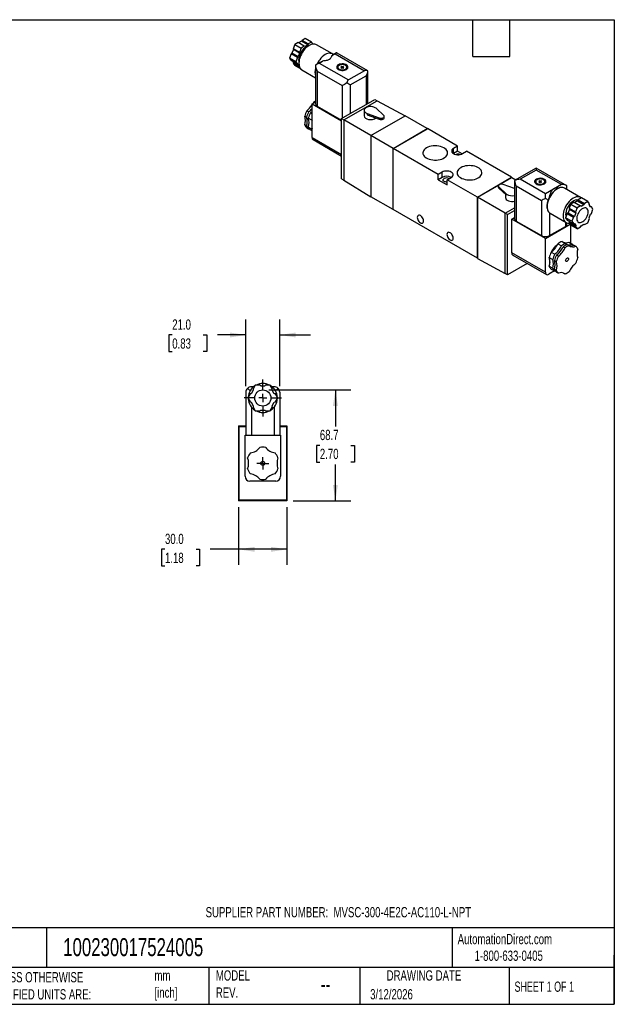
# Model space of a CAD drawing. Header units: millimetres. Extents: x 19 to 819, y 19 to 629.
# Tile 3 of 3: x 451 to 819, y 19 to 629. Entities that reach past the tile are written whole.
import ezdxf

# ---------------------------------------------------------------- set-up
doc = ezdxf.new("R2010")
doc.units = ezdxf.units.MM
doc.header["$LTSCALE"] = 3
doc.linetypes.add('SLD-Center', pattern=[19.05, 15.24, -1.27, 1.27, -1.27])
doc.linetypes.add('SLD-Solid', pattern=[0])
doc.layers.add('CENTER', color=40, linetype='SLD-Center')
doc.layers.add('DIMENSIONS', color=140, linetype='SLD-Solid', lineweight=25)
doc.layers.add('TEXT', color=140, linetype='SLD-Solid', lineweight=25)
doc.styles.add('SLDTEXTSTYLE0', font='TXT', dxfattribs={"width": 0.7})
doc.styles.add('SLDTEXTSTYLE1', font='TXT', dxfattribs={"width": 0.65})
doc.dimstyles.new('SLDDIMSTYLE1', dxfattribs={"dimtxt": 6.474023, "dimasz": 9.906, "dimexe": 0, "dimexo": 0.0625, "dimgap": 1.618506, "dimtad": 0, "dimtih": 1, "dimtoh": 1, "dimdec": 1, "dimrnd": 1e-09, "dimzin": 4, "dimdsep": 46, "dimtxsty": 'SLDTEXTSTYLE0', "dimsah": 1, "dimcen": 0.09, "dimadec": 0, "dimazin": 1, "dimtfac": 1, "dimtdec": 1, "dimtofl": 0, "dimtmove": 0, "dimatfit": 3, "dimfxl": 0, "dimfrac": 2, "dimtolj": 1, "dimtzin": 12, "dimarcsym": 0})
doc.dimstyles.new('SLDDIMSTYLE3', dxfattribs={"dimtxt": 6.474023, "dimasz": 9.906, "dimexe": 0, "dimexo": 0.0625, "dimgap": 1.618506, "dimtad": 0, "dimtih": 1, "dimtoh": 1, "dimdec": 1, "dimrnd": 1e-09, "dimzin": 12, "dimdsep": 46, "dimtxsty": 'SLDTEXTSTYLE0', "dimsah": 1, "dimcen": 0.09, "dimadec": 0, "dimazin": 3, "dimtfac": 1, "dimtdec": 1, "dimtofl": 0, "dimtmove": 0, "dimatfit": 3, "dimfxl": 0, "dimfrac": 2, "dimtolj": 1, "dimtzin": 12, "dimarcsym": 0})
doc.dimstyles.new('SLDDIMSTYLE4', dxfattribs={"dimtxt": 6.474023, "dimasz": 9.906, "dimexe": 0, "dimexo": 0.0625, "dimgap": 1.618506, "dimtad": 0, "dimtih": 1, "dimtoh": 1, "dimdec": 1, "dimrnd": 1e-09, "dimzin": 4, "dimdsep": 46, "dimtxsty": 'SLDTEXTSTYLE0', "dimsah": 1, "dimcen": 0.09, "dimadec": 0, "dimazin": 1, "dimtfac": 1, "dimtdec": 1, "dimtmove": 0, "dimatfit": 0, "dimfxl": 0, "dimfrac": 2, "dimtolj": 1, "dimtzin": 12, "dimarcsym": 0})

# ---------------------------------------------------------------- blocks, each defined once
blk = doc.blocks.new('_D_7')
at = {"layer": 'DIMENSIONS'}
for p, q in [((586.3, 326.93), (586.3, 291.22)), ((616.3, 326.93), (616.3, 291.22)), ((540.69, 300.74), (538.52, 300.74)), ((538.52, 300.74), (538.52, 290.45)), ((559.93, 300.74), (562.1, 300.74)), ((562.1, 300.74), (562.1, 290.45)), ((586.3, 300.74), (568.7, 300.74)), ((616.3, 300.74), (586.3, 300.74)), ((538.52, 290.45), (540.69, 290.45)), ((562.1, 290.45), (559.93, 290.45))]:
    blk.add_line(p, q, dxfattribs=at)
for points in [[(586.3, 300.74), (596.21, 299.22), (596.21, 302.27)], [(616.3, 300.74), (606.4, 302.27), (606.4, 299.22)]]:
    blk.add_solid(points, dxfattribs=at)
at = {"layer": 'DIMENSIONS', "char_height": 6.35, "attachment_point": 1, "style": 'SLDTEXTSTYLE0'}
for s, insert in [('30.0', (540.69, 310.38)), ('1.18', (540.69, 298.64))]:
    blk.add_mtext(s, dxfattribs=dict(at, insert=insert))
blk = doc.blocks.new('_D_8')
at = {"layer": 'DIMENSIONS'}
for p, q in [((590.8, 401.75), (590.8, 442.97)), ((611.8, 401.75), (611.8, 442.97)), ((545.19, 433.44), (543.02, 433.44)), ((543.02, 433.44), (543.02, 423.15)), ((564.43, 433.44), (566.6, 433.44)), ((566.6, 433.44), (566.6, 423.15)), ((590.8, 433.44), (573.2, 433.44)), ((611.8, 433.44), (630.85, 433.44)), ((543.02, 423.15), (545.19, 423.15)), ((566.6, 423.15), (564.43, 423.15))]:
    blk.add_line(p, q, dxfattribs=at)
for points in [[(590.8, 433.44), (580.9, 434.97), (580.9, 431.92)], [(611.8, 433.44), (621.71, 431.92), (621.71, 434.97)]]:
    blk.add_solid(points, dxfattribs=at)
at = {"layer": 'DIMENSIONS', "char_height": 6.35, "attachment_point": 1, "style": 'SLDTEXTSTYLE0'}
for s, insert in [('21.0', (545.19, 443.08)), ('0.83', (545.19, 431.34))]:
    blk.add_mtext(s, dxfattribs=dict(at, insert=insert))
blk = doc.blocks.new('_D_9')
at = {"layer": 'DIMENSIONS'}
for p, q in [((605.11, 399.44), (655.83, 399.44)), ((646.3, 399.44), (646.3, 376.83)), ((636.68, 365.09), (634.51, 365.09)), ((634.51, 365.09), (634.51, 354.8)), ((655.92, 365.09), (658.1, 365.09)), ((658.1, 365.09), (658.1, 354.8)), ((634.51, 354.8), (636.68, 354.8)), ((658.1, 354.8), (655.92, 354.8)), ((646.3, 330.74), (646.3, 353.35)), ((620.11, 330.74), (655.83, 330.74))]:
    blk.add_line(p, q, dxfattribs=at)
for points in [[(646.3, 399.44), (644.78, 389.54), (647.83, 389.54)], [(646.3, 330.74), (647.83, 340.65), (644.78, 340.65)]]:
    blk.add_solid(points, dxfattribs=at)
at = {"layer": 'DIMENSIONS', "char_height": 6.35, "attachment_point": 1, "style": 'SLDTEXTSTYLE0'}
for s, insert in [('68.7', (636.68, 374.73)), ('2.70', (636.68, 362.99))]:
    blk.add_mtext(s, dxfattribs=dict(at, insert=insert))
blk = doc.blocks.new('SW_CENTERMARKSYMBOL_2')
at = {"layer": 'CENTER', "color": 0}
for p, q in [((0, 5.08), (0, 11.54)), ((-5.08, 0), (-11.54, 0)), ((0, 0), (-2.54, 0)), ((0, 0), (0, 2.54)), ((0, 0), (0, -2.54)), ((0, 0), (2.54, 0)), ((5.08, 0), (11.54, 0)), ((0, -5.08), (0, -11.54))]:
    blk.add_line(p, q, dxfattribs=at)
blk = doc.blocks.new('SW_CENTERMARKSYMBOL_3')
at = {"layer": 'CENTER', "color": 0}
for p, q in [((-2.54, 0), (-3.79, 0)), ((0, 0), (-2.54, 0)), ((0, 2.54), (0, 3.79)), ((0, 0), (0, 2.54)), ((0, 0), (0, -2.54)), ((0, 0), (2.54, 0)), ((2.54, 0), (3.79, 0)), ((0, -2.54), (0, -3.79))]:
    blk.add_line(p, q, dxfattribs=at)

msp = doc.modelspace()

# ---------------------------------------------------------------- linework, layer by layer
for p, q in [((625.63, 615.87), (625.27, 615.26)), ((627.66, 617.04), (625.63, 615.87)), ((629.52, 613.63), (625.63, 615.87)), ((631.55, 614.8), (627.66, 617.04)), ((620.24, 610.18), (619.36, 607.9)), ((621.13, 613.27), (620.11, 610.66)), ((624, 608.41), (620.11, 610.66)), ((620.11, 610.66), (620.24, 610.18)), ((624.13, 607.93), (620.24, 610.18)), ((623.15, 614.44), (621.13, 613.27)), ((621.13, 613.27), (625.01, 611.03)), ((627.04, 612.2), (623.15, 614.44)), ((625.27, 615.26), (623.51, 614.24)), ((625.01, 611.03), (624, 608.41)), ((627.04, 612.2), (625.01, 611.03)), ((629.16, 613.02), (625.27, 615.26)), ((627.4, 612), (627.04, 612.2)), ((629.16, 613.02), (627.4, 612)), ((629.52, 613.63), (629.16, 613.02)), ((631.55, 614.8), (629.52, 613.63)), ((632.42, 613.55), (631.55, 614.8)), ((644.45, 607.44), (634.55, 613.16)), ((618.87, 607.47), (617.86, 604.86)), ((621.75, 602.61), (617.86, 604.86)), ((617.86, 604.86), (618.87, 603.41)), ((619.36, 607.9), (618.87, 607.47)), ((622.76, 605.23), (618.87, 607.47)), ((623.25, 605.65), (619.36, 607.9)), ((622.76, 605.23), (621.75, 602.61)), ((623.25, 605.65), (622.76, 605.23)), ((624.13, 607.93), (623.25, 605.65)), ((624, 608.41), (624.13, 607.93)), ((643.92, 606.3), (646.07, 607.54)), ((643.92, 606.3), (644.44, 606.71)), ((646.88, 608.12), (644.44, 606.71)), ((646.07, 607.54), (664.23, 597.06)), ((666.43, 596.97), (647.37, 607.97)), ((622.76, 601.17), (618.87, 603.41)), ((619.84, 602.86), (620.24, 602.28)), ((620.24, 602.28), (620.11, 601.65)), ((624, 599.41), (620.11, 601.65)), ((620.11, 601.65), (621.13, 600.21)), ((623.83, 600.21), (620.24, 602.28)), ((625, 597.97), (621.13, 600.21)), ((621.75, 602.61), (622.76, 601.17)), ((622.76, 601.17), (623.25, 601.3)), ((623.25, 601.3), (623.77, 600.56)), ((624.02, 599.52), (624, 599.41)), ((624, 599.41), (624.15, 599.19)), ((625.55, 597.57), (633.97, 592.7)), ((633.97, 600.24), (633.97, 576.58)), ((636.91, 602.36), (634.5, 600.97)), ((636.17, 601.83), (638.31, 603.07)), ((636.17, 601.83), (654.33, 591.34)), ((647.75, 599.24), (647.75, 598.03)), ((650.02, 599.75), (649.67, 599.55)), ((649.67, 599.55), (650.2, 599.24)), ((650.2, 599.24), (649.67, 598.93)), ((649.67, 598.93), (650.02, 598.73)), ((650.55, 599.44), (650.02, 599.75)), ((650.02, 599.34), (650.02, 599.75)), ((650.02, 598.73), (650.55, 599.04)), ((650.2, 598.83), (650.2, 599.24)), ((651.08, 599.75), (650.55, 599.44)), ((650.55, 599.04), (650.55, 599.44)), ((650.55, 599.04), (651.08, 598.73)), ((650.91, 599.24), (651.44, 599.55)), ((651.44, 598.93), (650.91, 599.24)), ((650.91, 598.83), (650.91, 599.24)), ((651.44, 599.55), (651.08, 599.75)), ((651.08, 599.34), (651.08, 599.75)), ((651.08, 598.73), (651.44, 598.93)), ((653.35, 598.03), (653.35, 599.24)), ((635, 596.79), (650.55, 587.81)), ((635, 596.79), (635, 575.15)), ((664.23, 597.06), (654.33, 591.34)), ((655.5, 588.24), (665.4, 593.95)), ((665.4, 593.95), (665.4, 576.21)), ((666.43, 576.8), (666.43, 596.97)), ((650.55, 587.81), (650.55, 567.64)), ((655.5, 588.24), (655.5, 570.5)), ((665.4, 576.21), (670.78, 579.32)), ((670.78, 579.32), (672.19, 578.5)), ((631.82, 576.58), (633.97, 577.83)), ((631.82, 576.58), (650.13, 566.01)), ((631.82, 555.76), (631.82, 576.58)), ((632.67, 577.35), (632.46, 576.95)), ((632.67, 577.35), (632.91, 577.21)), ((635, 575.15), (650.13, 566.42)), ((651.54, 566.58), (672.19, 578.5)), ((655.5, 570.5), (665.4, 576.21)), ((676.28, 569.4), (671.47, 573.78)), ((672.19, 578.5), (689.44, 569.19)), ((627.28, 568.95), (628.44, 568.28)), ((629.71, 571.55), (628.55, 572.22)), ((631.66, 566.42), (629.51, 567.66)), ((631.82, 570.33), (630.77, 570.94)), ((650.13, 567.4), (655.5, 570.5)), ((650.13, 567.4), (651.54, 566.58)), ((650.13, 530.16), (650.13, 567.4)), ((664.09, 572.54), (664.09, 569.03)), ((665.94, 570.59), (673.52, 567.81)), ((665.94, 570.59), (665.94, 569.77)), ((665.94, 569.77), (673.52, 566.99)), ((668.23, 556.95), (689.44, 569.19)), ((673.52, 567.81), (673.52, 566.99)), ((676.6, 567.97), (676.6, 568.78)), ((703.23, 561.23), (689.44, 569.19)), ((628.44, 562.78), (627.28, 563.46)), ((628.55, 561.65), (629.71, 560.98)), ((631.66, 560.92), (629.51, 562.17)), ((629.71, 560.98), (630.07, 561.1)), ((631.66, 566.42), (631.82, 565.98)), ((631.82, 561.54), (631.66, 560.92)), ((668.23, 556.95), (651.54, 566.58)), ((651.54, 566.58), (651.54, 529.35)), ((682.02, 548.99), (703.23, 561.23)), ((682.06, 548.97), (703.2, 561.17)), ((682.09, 548.95), (703.3, 561.19)), ((703.23, 561.15), (703.2, 561.17)), ((703.23, 561.23), (703.23, 561.15)), ((721.97, 550.41), (703.3, 561.19)), ((631.82, 559.76), (630.77, 560.36)), ((631.82, 555.76), (650.13, 545.19)), ((682.02, 548.99), (668.23, 556.95)), ((668.23, 556.95), (668.23, 519.06)), ((632.44, 554.38), (650.13, 544.17)), ((682.02, 511.1), (682.02, 548.99)), ((682.09, 548.95), (682.06, 548.97)), ((682.06, 511.16), (682.06, 548.97)), ((682.09, 511.06), (682.09, 548.95)), ((709.95, 532.86), (682.09, 548.95)), ((721.97, 550.41), (719.5, 548.99)), ((719.5, 545.72), (719.5, 548.99)), ((721.97, 547.15), (721.97, 550.41)), ((721.97, 547.15), (719.5, 545.72)), ((724.78, 545.53), (721.97, 547.15)), ((725.15, 545.72), (727.63, 547.15)), ((755.49, 531.07), (727.63, 547.15)), ((770.76, 536.74), (757.36, 529.01)), ((789.82, 525.74), (770.76, 536.74)), ((770.76, 536.74), (770.76, 535.56)), ((712.43, 534.29), (709.95, 532.86)), ((709.95, 529.6), (709.95, 532.86)), ((712.43, 531.02), (709.95, 529.6)), ((712.43, 531.02), (712.43, 534.29)), ((715.61, 529.6), (718.08, 531.03)), ((734.28, 518.82), (755.49, 531.07)), ((734.31, 518.8), (755.45, 531)), ((747.82, 526.56), (755.56, 531.03)), ((755.45, 531), (755.49, 530.98)), ((755.49, 531.07), (755.49, 530.98)), ((755.56, 531.03), (758.12, 529.45)), ((770.76, 535.56), (760.86, 529.84)), ((786.32, 526.58), (770.76, 535.56)), ((650.13, 530.16), (651.54, 529.35)), ((651.54, 529.35), (668.23, 519.06)), ((709.95, 529.6), (715.61, 526.33)), ((715.61, 526.33), (715.61, 529.6)), ((734.28, 518.82), (715.61, 529.6)), ((734.35, 518.78), (747.75, 526.51)), ((747.2, 525.72), (747.2, 524.9)), ((747.51, 525.1), (752.33, 520.72)), ((747.51, 525.1), (747.51, 524.28)), ((747.51, 524.28), (752.33, 519.91)), ((757.36, 524.09), (750.27, 526.69)), ((757.36, 529.01), (757.36, 505.35)), ((773.94, 516.58), (758.39, 525.56)), ((758.39, 525.56), (758.39, 503.92)), ((776.42, 520.86), (760.86, 529.84)), ((770.44, 528.42), (770.44, 527.2)), ((772.71, 528.93), (772.35, 528.72)), ((772.35, 528.72), (772.88, 528.42)), ((772.88, 528.42), (772.35, 528.11)), ((772.35, 528.11), (772.71, 527.91)), ((773.24, 528.62), (772.71, 528.93)), ((772.71, 528.52), (772.71, 528.93)), ((772.71, 527.91), (773.24, 528.21)), ((772.88, 528.01), (772.88, 528.42)), ((773.77, 528.93), (773.24, 528.62)), ((773.24, 528.21), (773.24, 528.62)), ((773.24, 528.21), (773.77, 527.91)), ((773.59, 528.42), (774.12, 528.72)), ((774.12, 528.11), (773.59, 528.42)), ((773.59, 528.01), (773.59, 528.42)), ((774.12, 528.72), (773.77, 528.93)), ((773.77, 528.52), (773.77, 528.93)), ((773.77, 527.91), (774.12, 528.11)), ((776.04, 527.2), (776.04, 528.42)), ((786.32, 526.58), (776.42, 520.86)), ((786.11, 524.75), (783.77, 524.43)), ((798.24, 518.66), (788.34, 524.37)), ((789.82, 523.52), (789.82, 525.74)), ((682.02, 511.1), (668.23, 519.06)), ((734.28, 480.93), (734.28, 518.82)), ((734.31, 480.99), (734.31, 518.8)), ((734.31, 518.8), (734.35, 518.78)), ((734.35, 518.78), (734.35, 480.89)), ((751.6, 508.82), (734.35, 518.78)), ((751.7, 520.48), (751.7, 518.53)), ((752.33, 520.72), (752.33, 519.91)), ((776.42, 518.01), (776.42, 520.86)), ((798.78, 518.26), (796.75, 517.09)), ((802.67, 516.01), (798.78, 518.26)), ((751.6, 508.82), (757.36, 512.15)), ((773.94, 516.58), (773.94, 494.94)), ((792.24, 514.49), (791.23, 511.87)), ((794.27, 515.66), (792.24, 514.49)), ((792.24, 514.49), (796.13, 512.24)), ((794.27, 515.66), (798.16, 513.41)), ((796.39, 516.48), (794.63, 515.46)), ((796.13, 512.24), (795.12, 509.63)), ((798.16, 513.41), (796.13, 512.24)), ((796.75, 517.09), (796.39, 516.48)), ((796.39, 516.48), (800.28, 514.23)), ((796.75, 517.09), (800.64, 514.84)), ((798.52, 513.21), (798.16, 513.41)), ((798.52, 513.21), (800.28, 514.23)), ((800.64, 514.84), (800.28, 514.23)), ((802.67, 516.01), (800.64, 514.84)), ((803.68, 514.57), (802.67, 516.01)), ((803.55, 513.94), (803.68, 514.57)), ((804.43, 512.68), (803.55, 513.94)), ((803.95, 513.37), (804.92, 512.81)), ((804.92, 512.81), (804.43, 512.68)), ((805.93, 511.37), (804.92, 512.81)), ((682.09, 511.14), (682.02, 511.1)), ((682.09, 511.14), (682.06, 511.16)), ((734.28, 480.93), (682.09, 511.06)), ((753.01, 508), (751.6, 508.82)), ((751.6, 471.58), (751.6, 508.82)), ((753.01, 508), (757.36, 510.51)), ((753.01, 470.77), (753.01, 508)), ((755.56, 505.14), (757.36, 506.19)), ((777.82, 510.72), (777.9, 510.52)), ((778.89, 509.1), (779.34, 508.78)), ((778.89, 509.1), (778.89, 494.94)), ((779.34, 508.78), (789.24, 503.07)), ((789.99, 508.68), (788.98, 506.07)), ((792.87, 503.83), (788.98, 506.07)), ((788.98, 506.07), (789.99, 504.63)), ((790.48, 509.11), (789.99, 508.68)), ((789.99, 508.68), (793.88, 506.44)), ((791.36, 511.39), (790.48, 509.11)), ((790.48, 509.11), (794.37, 506.87)), ((791.23, 511.87), (795.12, 509.63)), ((791.23, 511.87), (791.36, 511.39)), ((791.36, 511.39), (795.25, 509.15)), ((793.88, 506.44), (792.87, 503.83)), ((794.37, 506.87), (793.88, 506.44)), ((795.25, 509.15), (794.37, 506.87)), ((795.12, 509.63), (795.25, 509.15)), ((803.55, 506.05), (804.43, 508.32)), ((803.68, 505.56), (803.55, 506.05)), ((804.43, 508.32), (804.92, 508.75)), ((804.92, 508.75), (805.93, 511.37)), ((776.42, 493.1), (755.56, 505.14)), ((755.56, 484.32), (755.56, 505.14)), ((758.39, 503.92), (773.94, 494.94)), ((776.42, 493.1), (791.84, 502)), ((778.89, 494.94), (788.79, 500.65)), ((788.79, 503.33), (788.79, 500.65)), ((789.82, 502.08), (789.82, 502.81)), ((789.99, 504.63), (793.88, 502.38)), ((790.96, 504.07), (791.36, 503.5)), ((791.65, 502.27), (791, 502.65)), ((791.36, 503.5), (791.23, 502.87)), ((791.23, 502.87), (795.12, 500.62)), ((791.23, 502.87), (792.24, 501.42)), ((791.36, 503.5), (795.25, 501.25)), ((791.98, 501.81), (791.98, 490.32)), ((796.13, 499.18), (792.24, 501.42)), ((792.87, 503.83), (793.88, 502.38)), ((793.88, 502.38), (794.37, 502.51)), ((794.37, 502.51), (795.25, 501.25)), ((795.25, 501.25), (795.12, 500.62)), ((795.12, 500.62), (796.13, 499.18)), ((796.13, 499.18), (798.16, 500.35)), ((798.16, 500.35), (798.52, 500.96)), ((798.52, 500.96), (800.28, 501.98)), ((800.28, 501.98), (800.64, 501.78)), ((800.28, 501.98), (800.64, 501.78)), ((800.64, 501.78), (802.67, 502.95)), ((802.67, 502.95), (803.68, 505.56)), ((776.42, 472.28), (776.42, 493.1)), ((784.2, 489.87), (786.36, 488.62)), ((786.74, 491.33), (788.9, 490.09)), ((787.42, 488.01), (788.59, 487.34)), ((789.96, 489.48), (791.12, 488.8)), ((790.86, 490.97), (793.02, 489.72)), ((794.08, 489.11), (795.24, 488.43)), ((776.42, 472.28), (755.56, 484.32)), ((756.18, 482.95), (777.04, 470.91)), ((780.08, 484.74), (782.24, 483.5)), ((784.46, 482.21), (783.3, 482.89)), ((734.35, 480.97), (734.28, 480.93)), ((734.31, 480.99), (734.35, 480.97)), ((734.35, 480.89), (751.6, 471.58)), ((765.15, 477.77), (753.01, 470.77)), ((778.81, 481.47), (780.97, 480.23)), ((778.81, 475.98), (780.97, 474.73)), ((778.89, 480.24), (778.94, 481.1)), ((782.03, 479.61), (783.2, 478.94)), ((753.01, 470.77), (751.6, 471.58)), ((782.01, 473.06), (778.54, 471.06)), ((780.08, 474.17), (782.24, 472.93)), ((782.03, 474.12), (783.19, 473.45)), ((782.59, 473.05), (782.24, 472.93)), ((783.3, 472.31), (784.46, 471.64)), ((787.63, 471.82), (788.58, 471.27)), ((596.68, 402.44), (595.25, 399.96)), ((599.55, 402.44), (596.68, 402.44)), ((600.05, 401.94), (599.55, 402.44)), ((603.05, 402.44), (602.55, 401.94)), ((605.92, 402.44), (603.05, 402.44)), ((607.36, 399.96), (605.92, 402.44)), ((590.8, 397.94), (590.8, 371.44)), ((593.48, 398.77), (591.83, 400.42)), ((593.5, 396.93), (592.07, 394.44)), ((594.18, 397.11), (593.5, 396.93)), ((595.43, 399.27), (594.18, 397.11)), ((595.65, 401.44), (594.3, 401.44)), ((595.25, 399.96), (595.43, 399.27)), ((600.05, 401.94), (602.55, 401.94)), ((608.3, 401.44), (606.96, 401.44)), ((607.17, 399.27), (607.36, 399.96)), ((608.42, 397.11), (607.17, 399.27)), ((609.11, 396.93), (608.42, 397.11)), ((610.54, 394.44), (609.11, 396.93)), ((610.78, 400.42), (609.13, 398.77)), ((611.8, 397.94), (611.8, 371.44)), ((592.07, 394.44), (593.5, 391.96)), ((593.5, 391.96), (594.18, 391.77)), ((594.18, 391.77), (595.43, 389.61)), ((607.17, 389.61), (608.42, 391.77)), ((608.42, 391.77), (609.11, 391.96)), ((609.11, 391.96), (610.54, 394.44)), ((594.3, 388.79), (594.3, 371.44)), ((595.43, 389.61), (595.25, 388.93)), ((595.25, 388.93), (596.68, 386.44)), ((596.68, 386.44), (599.55, 386.44)), ((599.55, 386.44), (600.05, 386.94)), ((600.05, 386.94), (602.55, 386.94)), ((602.55, 386.94), (603.05, 386.44)), ((603.05, 386.44), (605.92, 386.44)), ((605.92, 386.44), (607.36, 388.93)), ((607.36, 388.93), (607.17, 389.61)), ((608.3, 388.79), (608.3, 371.44)), ((586.7, 376.74), (586.3, 377.14)), ((586.3, 377.14), (590.8, 377.14)), ((586.3, 377.14), (586.3, 330.74)), ((586.7, 331.14), (586.7, 376.74)), ((586.7, 376.74), (590.8, 376.74)), ((611.8, 377.14), (616.3, 377.14)), ((611.8, 376.74), (615.9, 376.74)), ((616.3, 377.14), (615.9, 376.74)), ((615.9, 376.74), (615.9, 331.14)), ((616.3, 377.14), (616.3, 330.74)), ((590.3, 345.94), (590.3, 371.44)), ((590.3, 371.44), (612.3, 371.44)), ((612.3, 371.44), (612.3, 345.94)), ((609.3, 342.94), (593.3, 342.94)), ((586.3, 330.74), (586.7, 331.14)), ((616.3, 330.74), (586.3, 330.74)), ((615.9, 331.14), (586.7, 331.14)), ((615.9, 331.14), (616.3, 330.74))]:
    msp.add_line(p, q)
at = {"flags": 128}
for points in [[(629.62, 612.44), (629.45, 612.4), (628.67, 612.1), (627.89, 611.65), (627.11, 611.05), (626.36, 610.32), (625.67, 609.49), (625.05, 608.57), (624.51, 607.59), (624.08, 606.58), (623.77, 605.57), (623.57, 604.57), (623.51, 603.63), (623.57, 602.76), (623.7, 602.19)], [(634.55, 613.16), (634.22, 613.32), (633.49, 613.53), (632.69, 613.57), (631.84, 613.45), (630.95, 613.16), (630.05, 612.71), (629.14, 612.11), (628.25, 611.38), (627.4, 610.52), (626.61, 609.56), (625.88, 608.51), (625.24, 607.4), (624.69, 606.24), (624.26, 605.07), (623.94, 603.91), (623.75, 602.77), (623.68, 601.69), (623.75, 600.68), (623.94, 599.77), (624.26, 598.97), (624.69, 598.3), (625.24, 597.77), (625.55, 597.57)], [(645, 607.03), (644.7, 607.28), (644.06, 607.63), (643.34, 607.82), (642.55, 607.86), (641.71, 607.73), (640.84, 607.44), (639.95, 607), (639.06, 606.41), (638.18, 605.69), (637.34, 604.85), (636.55, 603.9), (635.83, 602.88), (635.19, 601.78), (634.9, 601.2)], [(648.08, 597.81), (648.72, 597.52), (649.45, 597.32), (650.25, 597.23), (651.06, 597.24), (651.85, 597.36), (652.56, 597.58), (653.17, 597.9), (653.63, 598.28), (653.93, 598.72), (654.05, 599.18), (653.98, 599.65), (653.73, 600.09), (653.3, 600.49), (652.72, 600.82), (652.03, 601.07), (651.26, 601.22), (650.45, 601.26), (649.65, 601.19), (648.89, 601.02), (648.23, 600.75), (647.69, 600.4), (647.3, 599.99), (647.09, 599.53), (647.07, 599.06), (647.23, 598.6), (647.58, 598.18), (648.08, 597.81)], [(647.75, 598.82), (647.69, 598.77), (647.35, 598.42)], [(648.57, 598.1), (649.15, 597.84), (649.83, 597.68), (650.55, 597.62), (651.28, 597.68), (651.95, 597.84), (652.53, 598.1), (652.98, 598.43), (653.26, 598.82), (653.35, 599.24), (653.26, 599.66), (652.98, 600.05), (652.53, 600.38), (651.95, 600.64), (651.28, 600.8), (650.55, 600.86), (649.83, 600.8), (649.15, 600.64), (648.57, 600.38), (648.13, 600.05), (647.85, 599.66), (647.75, 599.24), (647.85, 598.82), (648.13, 598.43), (648.57, 598.1)], [(653.76, 598.42), (653.73, 598.46), (653.35, 598.82)], [(671.47, 573.78), (670.91, 574.18), (670.2, 574.5), (669.4, 574.72), (668.53, 574.84), (667.63, 574.83), (666.76, 574.72), (665.96, 574.49), (665.26, 574.17), (664.7, 573.77), (664.32, 573.31), (664.12, 572.8), (664.11, 572.29), (664.31, 571.78), (664.69, 571.32), (665.25, 570.91), (665.94, 570.59)], [(630.77, 570.94), (631.37, 571.42), (631.82, 571.83)], [(631.66, 566.42), (631.78, 566.83), (631.82, 566.96)], [(673.52, 567.81), (674.07, 567.67), (674.66, 567.63), (675.25, 567.69), (675.78, 567.86), (676.21, 568.1), (676.48, 568.41), (676.59, 568.74), (676.53, 569.09), (676.28, 569.4)], [(673.52, 566.99), (674.07, 566.85), (674.66, 566.81), (675.25, 566.88), (675.78, 567.04), (676.21, 567.28), (676.48, 567.59), (676.59, 567.93), (676.6, 567.97)], [(631.82, 560.56), (631.78, 560.65), (631.66, 560.92)], [(702.76, 549.26), (701.99, 548.75), (701.37, 548.17), (700.91, 547.55), (700.62, 546.89), (700.51, 546.21), (700.58, 545.54), (700.82, 544.87), (701.24, 544.24), (701.82, 543.65), (702.55, 543.12), (703.41, 542.66), (704.39, 542.28), (705.45, 541.99), (706.58, 541.8), (707.74, 541.71), (708.92, 541.72), (710.07, 541.83), (711.19, 542.05), (712.23, 542.36), (713.18, 542.77), (714.01, 543.24), (714.7, 543.79), (715.25, 544.39), (715.62, 545.04), (715.82, 545.7), (715.85, 546.38), (715.69, 547.06), (715.36, 547.71), (714.85, 548.32), (714.2, 548.88), (713.4, 549.38), (712.48, 549.8), (711.46, 550.14), (710.36, 550.38), (709.21, 550.52), (708.04, 550.56), (706.87, 550.49), (705.73, 550.33), (704.65, 550.06), (703.65, 549.7), (702.76, 549.26)], [(719.5, 548.99), (718.94, 548.58), (718.55, 548.12), (718.35, 547.61), (718.35, 547.09), (718.55, 546.59), (718.94, 546.12), (719.5, 545.72), (720.2, 545.4), (721, 545.17), (721.88, 545.06), (722.77, 545.06), (723.65, 545.17), (724.45, 545.4), (725.15, 545.72)], [(723.97, 537.02), (723.2, 536.5), (722.58, 535.92), (722.12, 535.3), (721.84, 534.64), (721.72, 533.97), (721.79, 533.29), (722.04, 532.63), (722.45, 531.99), (723.04, 531.4), (723.77, 530.87), (724.63, 530.41), (725.6, 530.03), (726.66, 529.74), (727.79, 529.55), (728.96, 529.46), (730.13, 529.47), (731.29, 529.59), (732.4, 529.81), (733.44, 530.12), (734.39, 530.52), (735.22, 531), (735.92, 531.55), (736.46, 532.15), (736.83, 532.79), (737.04, 533.46), (737.06, 534.14), (736.9, 534.81), (736.57, 535.46), (736.07, 536.07), (735.41, 536.64), (734.61, 537.13), (733.69, 537.55), (732.67, 537.89), (731.57, 538.13), (730.42, 538.27), (729.25, 538.31), (728.08, 538.25), (726.94, 538.08), (725.86, 537.81), (724.86, 537.46), (723.97, 537.02)], [(718.08, 531.03), (718.64, 531.43), (719.03, 531.9), (719.23, 532.4), (719.23, 532.92), (719.03, 533.42), (718.64, 533.89), (718.08, 534.29), (717.38, 534.61), (716.58, 534.84), (715.7, 534.95), (714.81, 534.95), (713.93, 534.84), (713.13, 534.61), (712.43, 534.29)], [(770.76, 526.99), (771.4, 526.7), (772.14, 526.5), (772.93, 526.4), (773.74, 526.42), (774.53, 526.54), (775.24, 526.76), (775.85, 527.07), (776.32, 527.46), (776.62, 527.89), (776.74, 528.36), (776.66, 528.82), (776.41, 529.27), (775.98, 529.67), (775.41, 530), (774.72, 530.25), (773.94, 530.39), (773.14, 530.44), (772.33, 530.37), (771.58, 530.19), (770.91, 529.93), (770.37, 529.57), (769.98, 529.16), (769.77, 528.71), (769.75, 528.24), (769.91, 527.78), (770.26, 527.36), (770.76, 526.99)], [(715.61, 528.11), (715.09, 528.1), (714.47, 528.17), (713.91, 528.35), (713.45, 528.61), (713.15, 528.94), (713.01, 529.3), (713.06, 529.67), (713.28, 530.01), (713.66, 530.31)], [(750.27, 526.69), (749.72, 526.83), (749.13, 526.87), (748.54, 526.81), (748.01, 526.65), (747.59, 526.4), (747.31, 526.1), (747.2, 525.76), (747.27, 525.42), (747.51, 525.1)], [(747.2, 524.9), (747.27, 524.6), (747.51, 524.28)], [(770.44, 528), (770.37, 527.94), (770.04, 527.6)], [(771.26, 527.27), (771.84, 527.02), (772.51, 526.85), (773.24, 526.8), (773.96, 526.85), (774.64, 527.02), (775.22, 527.27), (775.66, 527.61), (775.94, 528), (776.04, 528.42), (775.94, 528.83), (775.66, 529.22), (775.22, 529.56), (774.64, 529.82), (773.96, 529.98), (773.24, 530.03), (772.51, 529.98), (771.84, 529.82), (771.26, 529.56), (770.81, 529.22), (770.53, 528.83), (770.44, 528.42), (770.53, 528), (770.81, 527.61), (771.26, 527.27)], [(776.44, 527.6), (776.41, 527.64), (776.04, 528)], [(788.34, 524.37), (787.96, 524.56), (787.24, 524.75), (786.45, 524.79), (785.61, 524.66), (784.74, 524.37), (783.84, 523.93), (782.95, 523.34), (782.08, 522.62), (781.24, 521.78), (780.45, 520.83), (779.73, 519.81), (779.09, 518.72), (778.54, 517.58), (778.1, 516.43), (777.77, 515.28), (777.57, 514.15), (777.48, 513.08), (777.52, 512.07), (777.69, 511.15), (777.98, 510.34), (778.38, 509.65), (778.89, 509.1)], [(798.79, 518.25), (798.55, 518.45), (797.91, 518.82), (797.18, 519.03), (796.39, 519.07), (795.54, 518.95), (794.65, 518.66), (793.74, 518.21), (792.84, 517.61), (791.95, 516.88), (791.1, 516.02), (790.3, 515.06), (789.58, 514.01), (788.93, 512.9), (788.39, 511.74), (787.95, 510.57), (787.64, 509.41), (787.44, 508.27), (787.38, 507.19), (787.44, 506.18), (787.64, 505.27), (787.95, 504.47), (788.39, 503.8), (788.93, 503.27), (789.58, 502.9), (790.3, 502.69), (791.1, 502.65), (791.37, 502.67)], [(796.65, 516.91), (796.35, 516.98), (795.66, 517.02), (794.91, 516.88), (794.14, 516.58), (793.35, 516.13), (792.57, 515.53), (791.83, 514.8), (791.13, 513.97), (790.51, 513.05), (789.98, 512.07), (789.55, 511.06), (789.23, 510.05), (789.04, 509.05), (788.97, 508.11), (789.04, 507.24), (789.18, 506.6)], [(802.94, 509.64), (802.87, 510.37), (802.68, 511.01), (802.37, 511.52), (801.96, 511.89), (801.45, 512.11), (800.87, 512.16), (800.23, 512.05), (799.57, 511.77), (798.9, 511.35), (798.24, 510.79), (797.63, 510.11), (797.08, 509.35), (796.62, 508.52), (796.26, 507.65), (796.01, 506.79), (795.88, 505.95), (795.88, 505.18), (796.01, 504.49), (796.26, 503.91), (796.62, 503.47), (797.08, 503.17), (797.63, 503.04), (798.24, 503.07), (798.9, 503.26), (799.57, 503.62), (800.23, 504.11), (800.87, 504.73), (801.45, 505.45), (801.96, 506.26), (802.37, 507.11), (802.68, 507.97), (802.87, 508.83), (802.94, 509.64)], [(700.94, 504.02), (700.87, 504.64), (700.67, 505.29), (700.37, 505.93), (699.96, 506.52), (699.49, 507.02), (698.99, 507.38), (698.49, 507.6), (698.02, 507.65), (697.62, 507.52), (697.31, 507.23), (697.11, 506.8), (697.05, 506.26), (697.11, 505.64), (697.31, 504.99), (697.62, 504.35), (698.02, 503.76), (698.49, 503.26), (698.99, 502.89), (699.49, 502.68), (699.96, 502.63), (700.37, 502.76), (700.67, 503.04), (700.87, 503.47), (700.94, 504.02)], [(719.32, 493.4), (719.25, 494.02), (719.06, 494.68), (718.75, 495.32), (718.35, 495.91), (717.88, 496.4), (717.38, 496.77), (716.87, 496.99), (716.4, 497.03), (716, 496.91), (715.69, 496.62), (715.5, 496.19), (715.43, 495.65), (715.5, 495.03), (715.69, 494.38), (716, 493.73), (716.4, 493.14), (716.87, 492.65), (717.38, 492.28), (717.88, 492.07), (718.35, 492.02), (718.75, 492.14), (719.06, 492.43), (719.25, 492.86), (719.32, 493.4)], [(788.97, 479.53), (789.04, 479.96), (789.23, 480.4), (789.52, 480.79), (789.85, 481.06), (790.19, 481.18), (790.48, 481.12), (790.67, 480.9), (790.74, 480.55), (790.67, 480.12), (790.48, 479.68), (790.19, 479.29), (789.85, 479.02), (789.52, 478.9), (789.23, 478.95), (789.04, 479.18), (788.97, 479.53)]]:
    msp.add_lwpolyline(points, dxfattribs=at)
for centre, radius in [((601.3, 394.44), 5), ((601.3, 353.94), 1.25)]:
    msp.add_circle(centre, radius)
for centre, radius, start, end in [((642.04, 596.2), 8.45, 162.58178, 197.41822), ((619.7, 583.47), 14.31, 308.18168, 327.83174), ((621.54, 582.08), 13.34, 307.81664, 320.41641), ((639.22, 569.09), 10.54, 119.88009, 128.45951), ((635.72, 576.75), 1.76, 185.6948, 245.62534), ((642.81, 564.81), 16.07, 152.5256, 165.05976), ((618.9, 566.2), 8.82, 341.8435, 18.1518), ((643.97, 564.13), 16.07, 152.5256, 165.05976), ((620.07, 565.53), 8.82, 341.8435, 18.1518), ((645.04, 563.52), 16.07, 152.5256, 165.05976), ((621.13, 564.92), 8.82, 341.8435, 18.1518), ((631.12, 564.81), 4.07, 199.36787, 230.82518), ((632.29, 564.13), 4.07, 199.36787, 230.82518), ((633.35, 563.52), 4.07, 199.36787, 230.82518), ((633.29, 555.6), 1.48, 173.70115, 234.98667), ((722.33, 541.79), 3.6, 69.45125, 110.54875), ((715.25, 525.61), 6.1, 62.40443, 117.60094), ((715.25, 527.31), 3.39, 62.04094, 117.96862), ((755.74, 525.54), 5.91, 234.65424, 285.93403), ((759.11, 505.52), 1.76, 185.6948, 245.62534), ((788.07, 502.26), 1.76, 294.37466, 354.3052), ((776.42, 499.72), 5.38, 242.60967, 297.39033), ((790.43, 479.76), 11.51, 124.79716, 158.36078), ((770.75, 496.46), 14.98, 308.52637, 333.8812), ((772.9, 495.22), 14.98, 308.52637, 333.8812), ((773.97, 494.61), 14.98, 308.52637, 333.8812), ((790.11, 482.57), 9.39, 111.01361, 128.9763), ((792.26, 481.33), 9.39, 111.01361, 128.9763), ((793.32, 480.71), 9.39, 111.01361, 128.9763), ((789.04, 495.06), 4.49, 252.54046, 293.98101), ((794.49, 480.04), 9.39, 111.01361, 128.9763), ((791.26, 493.31), 4, 233.70968, 296.06298), ((792.25, 493.21), 4.49, 252.54046, 293.98101), ((793.49, 492.02), 4, 233.70968, 296.06298), ((790.77, 486.87), 3.63, 35.58264, 51.74764), ((792.67, 485.28), 4.07, 19.36787, 50.82518), ((757.03, 484.16), 1.48, 173.70115, 234.98667), ((794.34, 477.33), 16.07, 152.5256, 165.05976), ((796.5, 476.08), 16.07, 152.5256, 165.05976), ((797.56, 475.47), 16.07, 152.5256, 165.05976), ((798.72, 474.8), 16.07, 152.5256, 165.05976), ((775.13, 493.93), 14.98, 308.52637, 333.8812), ((793.61, 478.01), 10.83, 134.07136, 145.98207), ((804.89, 483.88), 8.82, 161.8435, 198.1518), ((770.43, 478.72), 8.82, 341.8435, 18.1518), ((782.65, 477.33), 4.07, 199.36787, 230.82518), ((784.03, 480.12), 5.14, 178.65581, 200.6454), ((772.59, 477.48), 8.82, 341.8435, 18.1518), ((773.65, 476.87), 8.82, 341.8435, 18.1518), ((774.82, 476.19), 8.82, 341.8435, 18.1518), ((804.58, 466.14), 14.98, 128.52637, 153.8812), ((780.98, 485.28), 16.07, 332.5256, 345.05976), ((777.71, 472.07), 1.31, 170.78596, 309.20329), ((784.81, 476.08), 4.07, 199.36787, 230.82518), ((785.87, 475.47), 4.07, 199.36787, 230.82518), ((787.04, 474.8), 4.07, 199.36787, 230.82518), ((786.22, 468.05), 4, 53.70968, 116.06298), ((785.22, 480.04), 9.39, 291.01361, 308.9763), ((601.3, 394.44), 9, 62.73396, 117.26604), ((594.3, 397.94), 3.5, 135, 180), ((594.3, 397.94), 3.5, 90, 135), ((601.3, 394.44), 9, 122.73396, 177.26604), ((601.3, 394.44), 9, 2.73396, 57.26604), ((608.3, 397.94), 3.5, 45, 90), ((608.3, 397.94), 3.5, 0, 45), ((601.3, 394.44), 9, 182.73396, 237.26604), ((601.3, 394.44), 9, 302.73396, 357.26604), ((601.3, 394.44), 9, 242.73396, 297.26604), ((601.3, 353.94), 10, 139.65615, 160.33841), ((592.15, 369.79), 9.5, 279.25742, 320.73715), ((601.3, 353.94), 10, 79.65615, 100.33841), ((610.46, 369.79), 9.5, 219.25742, 260.73715), ((601.3, 353.94), 10, 19.65615, 40.33841), ((583, 353.94), 9.5, 339.25742, 20.73715), ((619.61, 353.94), 9.5, 159.25742, 200.73715), ((601.3, 353.94), 10, 199.65615, 220.33841), ((601.3, 353.94), 10, 319.65615, 340.33841), ((593.3, 345.94), 3, 180, 270), ((592.15, 338.09), 9.5, 39.25742, 80.73715), ((601.3, 353.94), 10, 259.65615, 280.33841), ((610.45, 338.09), 9.5, 99.25742, 140.73715), ((609.3, 345.94), 3, 270, 0)]:
    msp.add_arc(centre, radius, start, end)
for centre, major_axis, ratio, start_param, end_param in [((647.37, 603.93), (-2.47, 4.29), 0.577335, 5.497828, 5.604145), ((637.47, 598.22), (-2.47, 4.29), 0.577335, 0.678959, 1.570756), ((662.93, 595.38), (2.47, 4.29), 0.577335, 4.71243, 5.391429), ((662.93, 594.95), (3.5, 2.02), 0.00007, 0.000041, 0.106358), ((653.03, 589.24), (3.5, 2.02), 0.00007, 1.464357, 2.356154), ((653.03, 589.67), (3.5, -2.02), 0.00007, 0.785439, 1.464439), ((668.09, 569.07), (4, 0.06), 0.567587, 3.133535, 5.660096), ((760.86, 526.99), (4.95, 0), 0.577382, 1.570796, 2.356194), ((760.86, 526.99), (-2.47, 4.29), 0.577335, 0.785358, 1.570756), ((786.32, 523.72), (4.95, 0), 0.577382, 0.785398, 1.570796), ((786.32, 523.72), (2.47, 4.29), 0.577335, 5.036381, 5.497828), ((755.7, 518.49), (4, -0.06), 0.586828, 3.150206, 5.149462), ((776.42, 518.01), (3.5, 2.02), 0.00007, 1.570756, 2.356154), ((776.42, 518.01), (3.5, -2.02), 0.00007, 1.023854, 1.570837)]:
    msp.add_ellipse(centre, major_axis=major_axis, ratio=ratio, start_param=start_param, end_param=end_param)
for points, knots in [([(643.92, 606.3), (643.89, 606.09), (643.85, 605.88), (643.72, 605.46), (643.63, 605.25), (643.4, 604.85), (643.26, 604.65), (642.98, 604.37), (642.88, 604.28), (642.66, 604.11), (642.53, 604.03), (642.14, 603.8), (641.84, 603.67), (641.36, 603.51), (641.19, 603.46), (640.85, 603.37), (640.68, 603.34), (640.15, 603.24), (639.79, 603.19), (639.06, 603.11), (638.69, 603.09), (638.31, 603.07)], [0, 0, 0, 0, 0.125, 0.125, 0.25, 0.25, 0.375, 0.375, 0.4375, 0.4375, 0.5, 0.5, 0.625, 0.625, 0.6875, 0.6875, 0.75, 0.75, 0.875, 0.875, 1, 1, 1, 1]), ([(646.07, 607.54), (646.22, 607.64), (646.59, 607.87), (646.79, 608.08), (646.87, 608.11), (646.89, 608.11)], [0, 0, 0, 0, 0.36394, 0.889731, 1, 1, 1, 1]), ([(633.99, 600.66), (634.34, 600.9), (634.71, 601.1), (635.29, 601.38), (635.48, 601.47), (635.84, 601.65), (636.02, 601.74), (636.17, 601.83)], [0, 0, 0, 0, 0.5, 0.5, 0.75, 0.75, 1, 1, 1, 1]), ([(636.91, 602.36), (636.94, 602.37), (637.37, 602.67), (637.86, 602.87), (638.31, 603.07)], [0, 0, 0, 0, 0.058318, 1, 1, 1, 1]), ([(654.33, 591.34), (654.18, 591.25), (654.06, 591.14), (653.85, 590.87), (653.77, 590.71), (653.63, 590.39), (653.57, 590.21), (653.48, 589.84), (653.44, 589.65), (653.4, 589.45)], [0, 0, 0, 0, 0.25, 0.25, 0.5, 0.5, 0.75, 0.75, 1, 1, 1, 1]), ([(666.41, 596.96), (666.06, 597.12), (665.69, 597.22), (665.12, 597.26), (664.93, 597.26), (664.56, 597.2), (664.39, 597.15), (664.23, 597.06)], [0, 0, 0, 0, 0.5, 0.5, 0.75, 0.75, 1, 1, 1, 1]), ([(783.78, 524.41), (783.26, 524.33), (782.28, 524.17), (781.21, 523.64), (780.58, 523.09), (780.05, 522.39), (779.55, 521.35), (779.05, 519.88), (778.62, 518.36), (778.35, 517.35), (778.24, 516.96)], [0, 0, 0, 0, 0.135952, 0.260609, 0.338872, 0.419298, 0.576633, 0.738485, 0.899545, 1, 1, 1, 1]), ([(778.24, 516.96), (778.07, 516.53), (777.72, 515.67), (777.41, 514.4), (777.3, 513.11), (777.43, 511.84), (777.7, 511.09), (777.83, 510.72)], [0, 0, 0, 0, 0.192696, 0.390489, 0.593904, 0.802395, 1, 1, 1, 1])]:
    msp.add_open_spline(points, degree=3, knots=knots)
at = {"layer": 'TEXT'}
for p, q in [((19.05, 628.65), (819.15, 628.65)), ((731.52, 605.79), (731.52, 628.65)), ((754.38, 605.79), (754.38, 628.65)), ((819.15, 628.65), (819.15, 19.05)), ((731.52, 605.79), (754.38, 605.79)), ((819.15, 66.38), (19.05, 66.38)), ((467.28, 66.38), (467.28, 41.91)), ((718.73, 66.38), (718.73, 41.91)), ((819.15, 19.05), (819.15, 49.53)), ((819.15, 41.91), (19.05, 41.91)), ((567.9, 41.91), (567.9, 19.05)), ((661.4, 41.91), (661.4, 19.05)), ((754.05, 41.91), (754.05, 19.05)), ((19.05, 19.05), (819.15, 19.05))]:
    msp.add_line(p, q, dxfattribs=at)

# ---------------------------------------------------------------- block references
at = {"layer": 'CENTER'}
for name, p in [('SW_CENTERMARKSYMBOL_2', (601.3, 394.44)), ('SW_CENTERMARKSYMBOL_3', (601.3, 353.94))]:
    msp.add_blockref(name, p, dxfattribs=at)

# ---------------------------------------------------------------- texts
at = {"layer": 'TEXT'}
for s, insert, char_height, attachment_point, style in [('SUPPLIER PART NUMBER:  MVSC-300-4E2C-AC110-L-NPT', (565.88, 79.26), 6.35, 1, 'SLDTEXTSTYLE0'), ('AutomationDirect.com', (722.08, 62.63), 6.35, 1, 'SLDTEXTSTYLE0'), ('100230017524005', (477.62, 60), 11.1125, 1, 'SLDTEXTSTYLE0'), ('1-800-633-0405', (732.57, 52.31), 6.35, 1, 'SLDTEXTSTYLE0'), ('UNLESS OTHERWISE ^JSPECIFIED UNITS ARE:', (428.61, 38.99), 6.35, 1, 'SLDTEXTSTYLE0'), ('mm^J[inch]', (534.19, 40.09), 6.35, 1, 'SLDTEXTSTYLE0'), ('MODEL ^JREV.', (572.2, 40.09), 6.35, 1, 'SLDTEXTSTYLE0'), ('DRAWING DATE', (701.18, 40.09), 6.35, 2, 'SLDTEXTSTYLE0'), ('--', (637.28, 36.23), 9.525, 1, 'SLDTEXTSTYLE0'), ('SHEET 1 OF 1', (757.32, 33.15), 6.35, 1, 'SLDTEXTSTYLE1'), ('3/12/2026', (667.84, 28.47), 6.35, 1, 'SLDTEXTSTYLE0')]:
    msp.add_mtext(s, dxfattribs=dict(at, insert=insert, char_height=char_height, attachment_point=attachment_point, style=style))

# ---------------------------------------------------------------- dimensions: what is measured, and where the dimension line sits
at = {"layer": 'DIMENSIONS'}
for base, p1, p2, dimstyle, picture, middle in [((590.8, 433.44), (611.8, 397.94), (590.8, 397.94), 'SLDDIMSTYLE4', '_D_8', (554.81, 433.44)), ((616.3, 300.74), (586.3, 330.74), (616.3, 330.74), 'SLDDIMSTYLE1', '_D_7', (550.31, 300.74))]:
    dim = msp.add_linear_dim(base=base, p1=p1, p2=p2, dimstyle=dimstyle, dxfattribs=at)
    dim.commit()
    dim.dimension.update_dxf_attribs({"geometry": picture, "text_midpoint": middle, "dimtype": 160})
dim = msp.add_linear_dim(base=(646.3, 399.44), p1=(616.3, 330.74), p2=(601.3, 399.44), angle=90, dimstyle='SLDDIMSTYLE3', dxfattribs=at)
dim.commit()
dim.dimension.update_dxf_attribs({"geometry": '_D_9', "text_midpoint": (646.3, 365.09), "dimtype": 160})

doc.saveas('drawing.dxf')
